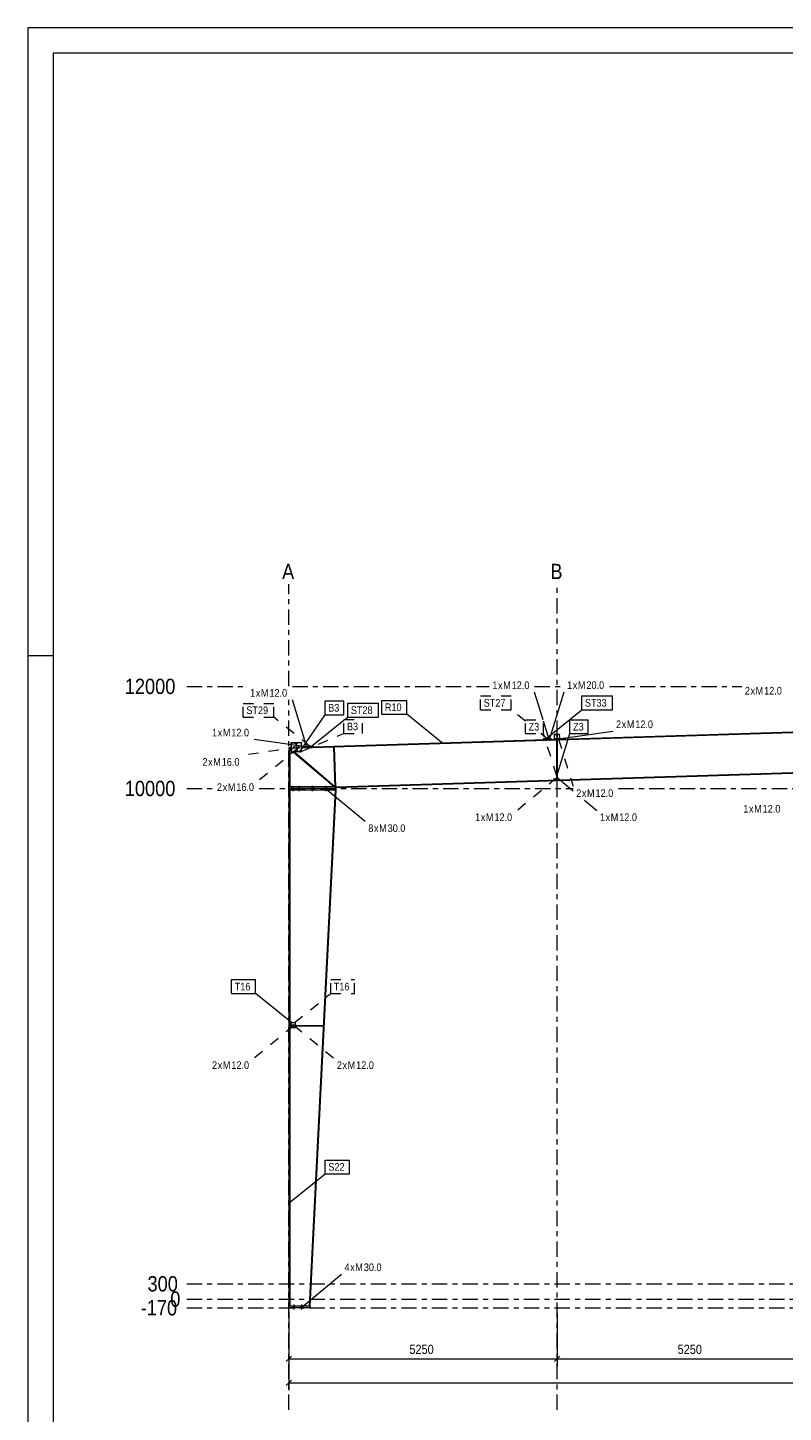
# Model space of a CAD drawing. Header units: millimetres. Extents: x -51 to 559, y -171 to 249.
# Tile 2 of 6: x -51 to 97, y -22 to 249. Entities that reach past the tile are written whole.
import ezdxf

# ---------------------------------------------------------------- set-up
doc = ezdxf.new("R2010")
doc.units = ezdxf.units.MM
for name, pattern in [('XKITLINE00', [0]), ('XKITLINE02', [4, 2, -2]), ('XKITLINE03', [6, 3, -1, 1, -1])]:
    doc.linetypes.add(name, pattern=pattern)
for name, color, linetype, lineweight in [('Arkusz rysunku', 3, 'Continuous', 0), ('Element', 2, 'Continuous', 0), ('Spoina', 1, 'Continuous', 0), ('Wymiar', 4, 'Continuous', 0), ('Znak elementu', 2, 'Continuous', 0), ('Znak śruby', 4, 'Continuous', 0), ('Śruba', 3, 'Continuous', 0)]:
    doc.layers.add(name, color=color, linetype=linetype, lineweight=lineweight)
doc.styles.add('ARIAL', font='ARIAL.TTF')

msp = doc.modelspace()

# ---------------------------------------------------------------- hatches: boundary and pattern name
at = {"layer": 'Śruba'}
for points in [[(50.83, 109.72), (51.03, 109.72), (51.04, 109.62), (50.84, 109.62)], [(50.84, 109.78), (51.15, 109.79), (51.16, 109.63), (50.85, 109.62)], [(50.84, 109.62), (51.04, 109.62), (51.04, 109.46), (50.84, 109.46)], [(50.85, 109.62), (51.16, 109.63), (51.16, 109.47), (50.85, 109.46)], [(52.15, 109.74), (52.29, 109.74), (52.29, 109.66), (52.15, 109.66)], [(52.71, 109.76), (52.85, 109.76), (52.85, 109.68), (52.71, 109.68)], [(3.62, 108.13), (3.42, 108.12), (3.42, 108.22), (3.62, 108.23)], [(3.62, 107.97), (3.43, 107.96), (3.42, 108.12), (3.62, 108.13)], [(3.95, 108.14), (3.75, 108.13), (3.75, 108.23), (3.94, 108.24)], [(3.95, 107.98), (3.75, 107.97), (3.75, 108.13), (3.95, 108.14)], [(52.41, 102.08), (52.41, 102.22), (52.44, 102.22), (52.44, 102.08)], [(52.45, 102.08), (52.45, 102.22), (52.57, 102.22), (52.57, 102.08)], [(0.92, 100), (0.6, 100), (0.6, 100.3), (0.92, 100.3)], [(0.92, 99.7), (0.6, 99.7), (0.6, 100), (0.92, 100)], [(2.12, 100), (1.8, 100), (1.8, 100.3), (2.12, 100.3)], [(2.12, 99.7), (1.8, 99.7), (1.8, 100), (2.12, 100)], [(4.72, 100), (4.4, 100), (4.4, 100.3), (4.72, 100.3)], [(4.72, 99.7), (4.4, 99.7), (4.4, 100), (4.72, 100)], [(7.32, 100), (7, 100), (7, 100.3), (7.32, 100.3)], [(7.32, 99.7), (7, 99.7), (7, 100), (7.32, 100)], [(1.16, -1.7), (0.84, -1.7), (0.84, -1.4), (1.16, -1.4)], [(1.16, -1.7), (0.84, -1.7), (0.84, -1.4), (1.16, -1.4)], [(2.66, -1.7), (2.34, -1.7), (2.34, -1.4), (2.66, -1.4)], [(2.66, -1.7), (2.34, -1.7), (2.34, -1.4), (2.66, -1.4)]]:
    msp.add_hatch(color=256, dxfattribs=at).paths.add_polyline_path(points, flags=17)

# ---------------------------------------------------------------- linework, layer by layer
at = {"layer": 'Arkusz rysunku', "linetype": 'XKITLINE00', "lineweight": 0}
for p, q in [((558.87, 249), (-51.13, 249)), ((-51.13, 249), (-51.13, -171)), ((553.87, 244), (-46.13, 244)), ((-46.13, 244), (-46.13, -166)), ((-46.13, 126), (-51.13, 126))]:
    msp.add_line(p, q, dxfattribs=at)
at = {"layer": 'Element', "linetype": 'XKITLINE00', "lineweight": 0}
for p, q in [((2.46, 107.93), (149.94, 112.59)), ((53, 109.69), (104.5, 111.31)), ((0.44, 108.99), (2.44, 109.05)), ((0.44, 108.99), (2.44, 109.05)), ((0.44, 108.89), (0.44, 108.99)), ((0.44, 108.89), (0.44, 108.99)), ((1.41, 108.92), (0.44, 108.89)), ((1.41, 108.92), (0.44, 108.89)), ((0.46, 108.13), (0.44, 108.89)), ((1.16, 108.9), (0.45, 108.88)), ((0.45, 108.88), (0.5, 107.19)), ((1.42, 108.66), (1.16, 108.9)), ((1.46, 107.22), (1.41, 108.92)), ((1.46, 107.22), (1.41, 108.92)), ((2.44, 108.95), (1.47, 108.92)), ((2.44, 108.95), (1.47, 108.92)), ((1.47, 108.92), (1.53, 107.22)), ((1.47, 108.92), (1.53, 107.22)), ((1.72, 108.92), (1.48, 108.66)), ((2.43, 108.94), (1.72, 108.92)), ((2.49, 107.26), (2.43, 108.94)), ((2.44, 109.05), (2.44, 108.95)), ((2.44, 109.05), (2.44, 108.95)), ((2.47, 108.12), (2.44, 108.95)), ((4.77, 108.16), (50.23, 109.6)), ((49.85, 109.75), (50.34, 109.76)), ((50.18, 109.76), (49.85, 109.75)), ((49.85, 109.59), (49.85, 109.75)), ((49.85, 109.59), (49.85, 109.75)), ((49.85, 109.59), (50.23, 109.6)), ((49.85, 109.59), (50.18, 109.6)), ((50.18, 109.6), (50.18, 109.76)), ((50.18, 109.6), (50.18, 109.76)), ((50.18, 109.65), (50.2, 109.69)), ((50.18, 109.65), (50.2, 109.69)), ((50.2, 109.61), (50.18, 109.65)), ((50.2, 109.61), (50.18, 109.65)), ((50.2, 109.69), (50.26, 109.71)), ((50.2, 109.69), (50.26, 109.71)), ((50.26, 109.59), (50.2, 109.61)), ((50.26, 109.59), (50.2, 109.61)), ((50.26, 109.71), (50.32, 109.69)), ((50.26, 109.71), (50.34, 109.71)), ((50.26, 109.71), (50.32, 109.69)), ((50.32, 109.61), (50.26, 109.59)), ((50.32, 109.61), (50.26, 109.59)), ((50.26, 109.59), (50.71, 109.6)), ((50.32, 109.69), (50.34, 109.65)), ((50.32, 109.69), (50.34, 109.65)), ((50.34, 109.65), (50.32, 109.61)), ((50.34, 109.65), (50.32, 109.61)), ((50.34, 109.76), (50.66, 109.77)), ((50.34, 109.76), (50.66, 109.77)), ((50.34, 109.76), (50.34, 109.6)), ((50.34, 109.6), (50.34, 109.76)), ((50.34, 109.6), (50.67, 109.61)), ((50.67, 109.61), (50.34, 109.6)), ((50.66, 109.77), (51.33, 109.79)), ((50.66, 109.77), (50.67, 109.61)), ((50.66, 109.77), (50.67, 109.61)), ((50.67, 109.61), (51.33, 109.63)), ((50.71, 109.6), (50.73, 109.61)), ((50.73, 109.61), (52, 109.65)), ((51.33, 109.63), (51.33, 109.79)), ((51.97, 110.61), (52.97, 110.65)), ((51.97, 110.61), (52.97, 110.65)), ((51.97, 110.53), (51.97, 110.61)), ((51.97, 110.53), (51.97, 110.61)), ((51.97, 110.53), (52.45, 110.55)), ((51.97, 110.53), (52.45, 110.55)), ((52, 109.73), (51.97, 110.53)), ((52, 109.73), (52.47, 109.75)), ((52, 109.73), (52.47, 109.75)), ((52, 109.65), (52, 109.73)), ((52, 109.65), (52, 109.73)), ((53, 109.69), (52, 109.65)), ((53, 109.69), (52, 109.65)), ((52.47, 109.75), (52.45, 110.55)), ((52.47, 109.75), (52.45, 110.55)), ((52.45, 101.68), (52.45, 109.51)), ((52.45, 109.51), (52.57, 109.51)), ((52.97, 110.57), (52.5, 110.55)), ((52.97, 110.57), (52.5, 110.55)), ((52.5, 110.55), (52.52, 109.75)), ((52.5, 110.55), (52.52, 109.75)), ((52.52, 109.75), (53, 109.77)), ((52.52, 109.75), (53, 109.77)), ((52.57, 101.68), (52.57, 109.51)), ((52.97, 110.65), (52.97, 110.57)), ((52.97, 110.65), (52.97, 110.57)), ((53, 109.77), (52.97, 110.57)), ((53, 109.77), (53, 109.69)), ((53, 109.77), (53, 109.69)), ((0.16, 107.93), (0, 107.93)), ((0, 107.93), (0, 100.3)), ((0.16, 108.02), (0.48, 108.03)), ((0.16, 107.86), (0.16, 108.02)), ((0.16, 107.93), (0.16, 100.3)), ((0.16, 107.86), (0.48, 107.87)), ((0.16, 107.74), (0.26, 107.86)), ((0.16, 107.86), (0.16, 107.86)), ((0.16, 107.74), (0.49, 107.45)), ((0.26, 107.86), (0.49, 107.67)), ((0.46, 108.13), (0.47, 108.13)), ((0.47, 108.03), (0.46, 108.13)), ((0.47, 108.03), (0.48, 108.03)), ((0.49, 107.19), (1.46, 107.22)), ((0.49, 107.19), (1.46, 107.22)), ((0.5, 107.09), (0.49, 107.19)), ((0.5, 107.09), (0.49, 107.19)), ((0.5, 107.19), (1.21, 107.22)), ((2.5, 107.15), (0.5, 107.09)), ((2.5, 107.15), (0.5, 107.09)), ((0.79, 107.2), (0.8, 107.2)), ((0.91, 107.1), (8.91, 100.3)), ((1.03, 107.21), (1.03, 107.2)), ((1.15, 107.11), (9.01, 100.42)), ((1.21, 107.22), (1.45, 107.47)), ((1.52, 107.48), (1.78, 107.23)), ((1.53, 107.22), (2.49, 107.25)), ((1.53, 107.22), (2.49, 107.25)), ((1.78, 107.23), (2.49, 107.26)), ((2.47, 108.09), (2.46, 108.19)), ((2.46, 108.19), (2.46, 108.19)), ((2.46, 108.09), (3.74, 108.13)), ((2.46, 108.09), (2.47, 108.09)), ((2.49, 107.25), (2.5, 107.15)), ((2.49, 107.25), (2.5, 107.15)), ((3.29, 108.22), (3.62, 108.23)), ((3.3, 108.12), (3.29, 108.22)), ((3.31, 108.12), (3.31, 108.22)), ((3.48, 108.12), (3.48, 108.22)), ((4.23, 108.25), (3.62, 108.23)), ((3.62, 108.13), (3.62, 108.23)), ((3.62, 108.13), (3.62, 108.23)), ((3.62, 108.23), (3.62, 108.23)), ((4.42, 108.15), (3.74, 108.13)), ((3.79, 108.23), (3.81, 108.24)), ((3.81, 108.24), (4.13, 108.25)), ((3.81, 108.24), (3.82, 108.23)), ((4.11, 108.24), (4.13, 108.25)), ((4.12, 108.14), (4.13, 108.13)), ((4.13, 108.25), (4.5, 108.27)), ((4.13, 108.13), (4.5, 108.15)), ((4.23, 108.15), (4.23, 108.25)), ((4.42, 108.25), (4.23, 108.25)), ((4.23, 108.15), (4.23, 108.25)), ((4.42, 108.25), (4.23, 108.25)), ((4.23, 108.15), (4.42, 108.15)), ((4.42, 108.15), (4.42, 108.25)), ((4.42, 108.15), (4.42, 108.25)), ((4.42, 108.2), (4.44, 108.25)), ((4.42, 108.2), (4.44, 108.25)), ((4.44, 108.16), (4.42, 108.2)), ((4.44, 108.16), (4.42, 108.2)), ((4.44, 108.25), (4.5, 108.27)), ((4.44, 108.25), (4.5, 108.27)), ((4.5, 108.15), (4.44, 108.16)), ((4.5, 108.15), (4.44, 108.16)), ((4.5, 108.27), (4.55, 108.25)), ((4.5, 108.27), (4.55, 108.25)), ((4.55, 108.16), (4.5, 108.15)), ((4.55, 108.16), (4.5, 108.15)), ((4.77, 108.26), (4.53, 108.26)), ((4.77, 108.16), (4.53, 108.16)), ((4.55, 108.25), (4.58, 108.21)), ((4.55, 108.25), (4.58, 108.21)), ((4.58, 108.21), (4.55, 108.16)), ((4.58, 108.21), (4.55, 108.16)), ((4.58, 108.16), (4.58, 108.26)), ((4.58, 108.16), (4.58, 108.26)), ((4.58, 108.26), (4.77, 108.26)), ((4.77, 108.16), (4.58, 108.16)), ((4.77, 108.26), (4.77, 108.16)), ((4.77, 108.26), (4.77, 108.16)), ((8.77, 108.12), (8.93, 108.13)), ((9.02, 100.3), (8.77, 108.12)), ((9.18, 100.31), (8.93, 108.13)), ((9.27, 100.3), (150.19, 104.73)), ((150.2, 104.57), (9.27, 100.14)), ((8.91, 100.3), (9.01, 100.42)), ((51.84, 101.85), (51.84, 101.88)), ((51.84, 101.88), (52.41, 101.88)), ((51.84, 101.85), (51.84, 101.88)), ((51.84, 101.88), (52.41, 101.88)), ((51.84, 101.85), (52.44, 101.85)), ((51.84, 101.85), (52.44, 101.85)), ((52.41, 101.88), (52.41, 102.45)), ((52.41, 102.45), (52.44, 102.45)), ((52.41, 101.88), (52.41, 102.45)), ((52.41, 102.45), (52.44, 102.45)), ((52.44, 101.85), (52.44, 102.45)), ((52.44, 101.85), (52.44, 102.45)), ((52.45, 101.68), (52.57, 101.68)), ((0.16, 100.3), (0, 100.3)), ((0.16, 99.7), (0, 99.7)), ((0, 99.7), (0, -1.4)), ((9.27, 100.3), (0.04, 100.3)), ((0.04, 100), (0.04, 100.3)), ((9.27, 100), (0.04, 100)), ((9.27, 100), (0.04, 100)), ((0.04, 99.7), (0.04, 100)), ((9.27, 99.7), (0.04, 99.7)), ((0.16, 99.7), (0.16, -1.4)), ((9.02, 99.7), (3.94, -1.39)), ((9.18, 99.69), (4.1, -1.4)), ((9.02, 100.3), (9.18, 100.31)), ((9.18, 99.69), (9.02, 99.7)), ((9.27, 100.14), (9.27, 100.3)), ((9.27, 100), (9.27, 100.3)), ((9.27, 99.7), (9.27, 100)), ((0.16, 53.49), (0.16, 53.59)), ((0.16, 53.59), (0.25, 53.59)), ((0.16, 53.49), (0.3, 53.49)), ((0.25, 53.59), (0.25, 53.69)), ((0.25, 53.69), (1.35, 53.69)), ((0.25, 53.59), (0.25, 53.69)), ((0.25, 53.69), (1.35, 53.69)), ((0.25, 53.59), (1.35, 53.59)), ((0.25, 53.59), (1.35, 53.59)), ((0.3, 53.69), (0.3, 54.14)), ((0.3, 54.14), (1.3, 54.14)), ((0.3, 53.69), (0.3, 54.14)), ((0.3, 54.14), (1.3, 54.14)), ((0.34, 53.69), (0.3, 53.69)), ((0.34, 53.69), (0.3, 53.69)), ((0.3, 53.14), (0.3, 53.59)), ((0.3, 53.59), (0.34, 53.59)), ((0.3, 53.14), (0.3, 53.59)), ((0.3, 53.59), (0.34, 53.59)), ((1.3, 53.14), (0.3, 53.14)), ((1.3, 53.14), (0.3, 53.14)), ((1.26, 54.1), (0.34, 54.1)), ((0.34, 54.1), (0.34, 53.69)), ((1.26, 54.1), (0.34, 54.1)), ((0.34, 54.1), (0.34, 53.69)), ((0.34, 53.59), (0.34, 53.18)), ((0.34, 53.59), (0.34, 53.18)), ((0.34, 53.18), (1.26, 53.18)), ((0.34, 53.18), (1.26, 53.18)), ((1.26, 53.69), (1.26, 54.1)), ((1.26, 53.69), (1.26, 54.1)), ((1.26, 53.69), (1.3, 53.69)), ((1.26, 53.69), (1.3, 53.69)), ((1.3, 53.59), (1.26, 53.59)), ((1.26, 53.59), (1.26, 53.18)), ((1.3, 53.59), (1.26, 53.59)), ((1.26, 53.59), (1.26, 53.18)), ((1.3, 53.69), (1.3, 54.14)), ((1.3, 53.69), (1.3, 54.14)), ((1.3, 53.59), (1.3, 53.14)), ((1.3, 53.59), (1.3, 53.14)), ((1.3, 53.49), (6.7, 53.49)), ((1.35, 53.59), (1.35, 53.69)), ((1.35, 53.59), (1.35, 53.69)), ((1.35, 53.59), (6.7, 53.59)), ((6.7, 53.49), (6.7, 53.59)), ((0.16, -1.4), (0, -1.4)), ((4.19, -1.4), (0.04, -1.4)), ((0.04, -1.7), (0.04, -1.4)), ((4.19, -1.7), (0.04, -1.7)), ((4.1, -1.4), (3.94, -1.39)), ((3.94, -1.4), (3.94, -1.39)), ((4.19, -1.7), (4.19, -1.4))]:
    msp.add_line(p, q, dxfattribs=at)
at = {"layer": 'Spoina', "linetype": 'XKITLINE03', "lineweight": 0}
for p, q in [((0, 120.07), (0, 140)), ((52.5, -21.7), (52.5, 140)), ((-20, 120), (-8.2, 120)), ((0.68, 120), (39.22, 120)), ((48.09, 120), (53.85, 120)), ((62.72, 120), (88.63, 120)), ((0, -21.7), (0, 117.37)), ((-20, 100), (-14.68, 100)), ((-5.81, 100), (55.63, 100)), ((64.5, 100), (190.52, 100)), ((-20, 3), (440, 3)), ((-20, 0), (440, 0)), ((-20, -1.7), (440, -1.7))]:
    msp.add_line(p, q, dxfattribs=at)
at = {"layer": 'Wymiar', "linetype": 'XKITLINE00', "lineweight": 0}
for p, q in [((0, -2.4), (0, -17.84)), ((0, -2.7), (0, -13.14)), ((52.5, -2.7), (52.5, -13.14)), ((52.5, -2.7), (52.5, -13.14)), ((0.51, -11.19), (-0.51, -12.21)), ((0, -11.7), (52.5, -11.7)), ((53.01, -11.19), (51.99, -12.21)), ((53.01, -11.19), (51.99, -12.21)), ((52.5, -11.7), (105, -11.7)), ((0.51, -15.89), (-0.51, -16.91)), ((0, -16.4), (420, -16.4))]:
    msp.add_line(p, q, dxfattribs=at)
at = {"layer": 'Znak elementu', "linetype": 'XKITLINE02', "lineweight": 0}
for p, q in [((-8.93, 116.67), (-2.95, 116.67)), ((-8.93, 113.97), (-8.93, 116.67)), ((-2.95, 113.97), (-2.95, 116.67)), ((37.52, 118.13), (43.5, 118.13)), ((37.52, 115.43), (37.52, 118.13)), ((43.5, 115.43), (43.5, 118.13)), ((-8.93, 113.97), (-2.95, 113.97)), ((4.12, 108.25), (-2.95, 113.97)), ((37.52, 115.43), (43.5, 115.43)), ((46.3, 113.17), (43.5, 115.43)), ((10.75, 113.49), (14.4, 113.49)), ((10.75, 110.79), (10.75, 113.49)), ((14.4, 110.79), (14.4, 113.49)), ((46.3, 113.45), (49.83, 113.45)), ((46.3, 110.75), (46.3, 113.45)), ((49.83, 110.75), (49.83, 113.45)), ((2.09, 107.14), (10.75, 110.79)), ((10.75, 110.79), (14.4, 110.79)), ((46.3, 110.75), (49.83, 110.75)), ((50.57, 109.71), (49.29, 110.75)), ((52.42, 102.44), (49.83, 110.75)), ((8.17, 62.56), (12.81, 62.56)), ((8.17, 59.86), (8.17, 62.56)), ((12.81, 59.86), (12.81, 62.56)), ((1.1, 54.14), (8.17, 59.86)), ((8.17, 59.86), (12.81, 59.86))]:
    msp.add_line(p, q, dxfattribs=at)
at = {"layer": 'Znak elementu', "linetype": 'XKITLINE00', "lineweight": 0}
for p, q in [((7.09, 117.15), (10.74, 117.15)), ((7.09, 114.45), (7.09, 117.15)), ((10.74, 114.45), (10.74, 117.15)), ((11.52, 116.68), (17.5, 116.68)), ((11.52, 113.98), (11.52, 116.68)), ((17.5, 113.98), (17.5, 116.68)), ((18.18, 117.26), (23.05, 117.26)), ((18.18, 114.56), (18.18, 117.26)), ((23.05, 114.56), (23.05, 117.26)), ((57.33, 118.13), (63.31, 118.13)), ((57.33, 115.43), (57.33, 118.13)), ((63.31, 115.43), (63.31, 118.13)), ((2.09, 107.14), (7.09, 114.45)), ((7.09, 114.45), (10.74, 114.45)), ((10.92, 113.49), (11.52, 113.98)), ((11.52, 113.98), (17.5, 113.98)), ((18.18, 114.56), (23.05, 114.56)), ((30.12, 108.84), (23.05, 114.56)), ((50.26, 109.71), (57.33, 115.43)), ((57.33, 115.43), (63.31, 115.43)), ((4.45, 108.26), (10.75, 113.36)), ((55.01, 113.45), (58.55, 113.45)), ((55.01, 110.75), (55.01, 113.45)), ((58.55, 110.75), (58.55, 113.45)), ((52.42, 102.44), (55.01, 110.75)), ((55.01, 110.75), (58.55, 110.75)), ((-11.21, 62.56), (-6.57, 62.56)), ((-11.21, 59.86), (-11.21, 62.56)), ((-6.57, 59.86), (-6.57, 62.56)), ((-11.21, 59.86), (-6.57, 59.86)), ((0.5, 54.14), (-6.57, 59.86)), ((7.11, 27.24), (11.87, 27.24)), ((7.11, 24.54), (7.11, 27.24)), ((11.87, 24.54), (11.87, 27.24)), ((0.03, 18.82), (7.11, 24.54)), ((7.11, 24.54), (11.87, 24.54))]:
    msp.add_line(p, q, dxfattribs=at)
at = {"layer": 'Znak śruby', "linetype": 'XKITLINE00', "lineweight": 0}
for p, q in [((3.52, 108.09), (0.68, 117.37)), ((49.75, 113.45), (48.09, 118.87)), ((51, 109.62), (53.85, 118.9)), ((50.94, 109.59), (49.83, 113.18)), ((52.78, 109.72), (63.41, 111.22)), ((3.85, 108.1), (-6.78, 109.6)), ((52.49, 102.15), (55.63, 99.55)), ((7.16, 100), (14.94, 93.57)), ((57.82, 97.74), (60.27, 95.72)), ((2.5, -1.55), (10.28, 4.88))]:
    msp.add_line(p, q, dxfattribs=at)
at = {"layer": 'Znak śruby', "linetype": 'XKITLINE02', "lineweight": 0}
for p, q in [((52.78, 109.72), (55.63, 100.44)), ((1.97, 108.05), (-8.66, 106.55)), ((1.97, 108.05), (-5.81, 101.62)), ((52.49, 102.15), (44.71, 95.72)), ((1, 53.59), (-6.78, 47.17)), ((1, 53.59), (8.78, 47.17))]:
    msp.add_line(p, q, dxfattribs=at)
at = {"layer": 'Śruba', "linetype": 'XKITLINE00', "lineweight": 0}
for p, q in [((50.83, 109.72), (50.84, 109.62)), ((50.84, 109.78), (50.85, 109.62)), ((50.84, 109.62), (50.84, 109.46)), ((50.85, 109.62), (50.85, 109.46)), ((50.93, 109.82), (50.94, 109.37)), ((50.99, 109.92), (51.01, 109.32)), ((51.03, 109.72), (51.04, 109.62)), ((51.04, 109.62), (51.04, 109.46)), ((51.15, 109.79), (51.16, 109.63)), ((51.16, 109.63), (51.16, 109.47)), ((52.15, 109.66), (52.15, 109.74)), ((52.22, 109.55), (52.22, 109.85)), ((52.29, 109.66), (52.29, 109.74)), ((52.71, 109.68), (52.71, 109.76)), ((52.78, 109.57), (52.77, 109.87)), ((52.85, 109.68), (52.85, 109.76)), ((3.42, 108.22), (3.42, 108.12)), ((3.42, 108.12), (3.43, 107.96)), ((3.52, 108.32), (3.53, 107.87)), ((3.62, 108.23), (3.62, 108.13)), ((3.62, 108.13), (3.62, 107.97)), ((3.75, 108.23), (3.75, 108.13)), ((3.75, 108.13), (3.75, 107.97)), ((3.84, 108.33), (3.86, 107.88)), ((3.94, 108.24), (3.95, 108.14)), ((3.95, 108.14), (3.95, 107.98)), ((0.76, 100.55), (0.76, 99.45)), ((1.96, 100.55), (1.96, 99.45)), ((4.56, 100.55), (4.56, 99.45)), ((7.16, 100.55), (7.16, 99.45)), ((52.29, 102.15), (52.69, 102.15)), ((52.41, 102.22), (52.44, 102.22)), ((52.41, 102.08), (52.44, 102.08)), ((52.45, 102.22), (52.57, 102.22)), ((52.45, 102.08), (52.57, 102.08)), ((0.6, 100.3), (0.6, 100)), ((0.6, 100), (0.6, 99.7)), ((0.92, 100.3), (0.92, 100)), ((0.92, 100), (0.92, 99.7)), ((1.8, 100.3), (1.8, 100)), ((1.8, 100), (1.8, 99.7)), ((2.12, 100.3), (2.12, 100)), ((2.12, 100), (2.12, 99.7)), ((4.4, 100.3), (4.4, 100)), ((4.4, 100), (4.4, 99.7)), ((4.72, 100.3), (4.72, 100)), ((4.72, 100), (4.72, 99.7)), ((7, 100.3), (7, 100)), ((7, 100), (7, 99.7)), ((7.32, 100.3), (7.32, 100)), ((7.32, 100), (7.32, 99.7)), ((0.84, -1.7), (0.84, -1.4)), ((0.84, -1.7), (0.84, -1.4)), ((1, -2.07), (1, -1.03)), ((1, -2.07), (1, -1.03)), ((1.16, -1.7), (1.16, -1.4)), ((1.16, -1.7), (1.16, -1.4)), ((2.34, -1.7), (2.34, -1.4)), ((2.34, -1.7), (2.34, -1.4)), ((2.5, -2.07), (2.5, -1.03)), ((2.5, -2.07), (2.5, -1.03)), ((2.66, -1.7), (2.66, -1.4)), ((2.66, -1.7), (2.66, -1.4))]:
    msp.add_line(p, q, dxfattribs=at)
at = {"layer": 'Śruba', "linetype": 'XKITLINE02', "lineweight": 0}
for p, q in [((52.15, 109.66), (52.15, 109.74)), ((52.22, 109.55), (52.22, 109.85)), ((52.29, 109.66), (52.29, 109.74)), ((52.71, 109.68), (52.71, 109.76)), ((52.78, 109.57), (52.77, 109.87)), ((52.85, 109.68), (52.85, 109.76)), ((0.88, 108.04), (0.87, 108.14)), ((0.88, 108.04), (0.87, 108.14)), ((0.88, 107.88), (0.88, 108.04)), ((0.88, 107.88), (0.88, 108.04)), ((0.98, 107.76), (0.96, 108.26)), ((0.98, 107.76), (0.96, 108.26)), ((1.06, 108.05), (1.05, 108.15)), ((1.06, 108.05), (1.05, 108.15)), ((1.06, 107.89), (1.06, 108.05)), ((1.06, 107.89), (1.06, 108.05)), ((1.88, 108.07), (1.87, 108.17)), ((1.88, 108.07), (1.87, 108.17)), ((1.88, 107.91), (1.88, 108.07)), ((1.88, 107.91), (1.88, 108.07)), ((1.98, 107.8), (1.96, 108.3)), ((1.98, 107.8), (1.96, 108.3)), ((2.06, 108.08), (2.05, 108.18)), ((2.06, 108.08), (2.05, 108.18)), ((2.06, 107.92), (2.06, 108.08)), ((2.06, 107.92), (2.06, 108.08)), ((0.76, 100.55), (0.76, 99.45)), ((1.96, 100.55), (1.96, 99.45)), ((4.56, 100.55), (4.56, 99.45)), ((7.16, 100.55), (7.16, 99.45)), ((52.29, 102.15), (52.69, 102.15)), ((52.41, 102.22), (52.44, 102.22)), ((52.41, 102.08), (52.44, 102.08)), ((52.45, 102.22), (52.57, 102.22)), ((52.45, 102.08), (52.57, 102.08)), ((0.6, 100.3), (0.6, 100)), ((0.6, 100), (0.6, 99.7)), ((0.92, 100.3), (0.92, 100)), ((0.92, 100), (0.92, 99.7)), ((1.8, 100.3), (1.8, 100)), ((1.8, 100), (1.8, 99.7)), ((2.12, 100.3), (2.12, 100)), ((2.12, 100), (2.12, 99.7)), ((4.4, 100.3), (4.4, 100)), ((4.4, 100), (4.4, 99.7)), ((4.72, 100.3), (4.72, 100)), ((4.72, 100), (4.72, 99.7)), ((7, 100.3), (7, 100)), ((7, 100), (7, 99.7)), ((7.32, 100.3), (7.32, 100)), ((7.32, 100), (7.32, 99.7)), ((0.53, 53.69), (0.53, 53.59)), ((0.53, 53.69), (0.53, 53.59)), ((0.53, 53.59), (0.53, 53.49)), ((0.53, 53.59), (0.53, 53.49)), ((0.6, 53.79), (0.6, 53.39)), ((0.6, 53.79), (0.6, 53.39)), ((0.67, 53.69), (0.67, 53.59)), ((0.67, 53.69), (0.67, 53.59)), ((0.67, 53.59), (0.67, 53.49)), ((0.67, 53.59), (0.67, 53.49)), ((0.93, 53.69), (0.93, 53.59)), ((0.93, 53.69), (0.93, 53.59)), ((0.93, 53.59), (0.93, 53.49)), ((0.93, 53.59), (0.93, 53.49)), ((1, 53.79), (1, 53.39)), ((1, 53.79), (1, 53.39)), ((1.07, 53.69), (1.07, 53.59)), ((1.07, 53.69), (1.07, 53.59)), ((1.07, 53.59), (1.07, 53.49)), ((1.07, 53.59), (1.07, 53.49))]:
    msp.add_line(p, q, dxfattribs=at)

# ---------------------------------------------------------------- texts
at = {"layer": 'Spoina', "style": 'ARIAL', "width": 0.85}
for s, p in [('A', (-1.33, 141)), ('B', (51.17, 141)), ('12000', (-32.13, 118.5)), ('10000', (-32.13, 98.5)), ('300', (-27.68, 1.5)), ('0', (-23.23, -1.5)), ('-170', (-29.01, -3.2))]:
    msp.add_text(s, height=3, dxfattribs=at).set_placement(p)
at = {"layer": 'Wymiar', "style": 'ARIAL', "width": 0.85}
for p in [(23.58, -10.74), (76.08, -10.74)]:
    msp.add_text('5250', height=1.8, dxfattribs=at).set_placement(p)
at = {"layer": 'Znak elementu', "style": 'ARIAL', "width": 0.85}
for s, p in [('R10', (18.78, 115.16)), ('ST27', (38.12, 116.03)), ('ST33', (57.93, 116.03)), ('ST29', (-8.33, 114.57)), ('B3', (7.69, 115.05)), ('ST28', (12.12, 114.58)), ('B3', (11.35, 111.39)), ('Z3', (46.9, 111.35)), ('Z3', (55.61, 111.35)), ('T16', (-10.61, 60.46)), ('T16', (8.77, 60.46)), ('S22', (7.71, 25.14))]:
    msp.add_text(s, height=1.5, dxfattribs=at).set_placement(p)
at = {"layer": 'Znak śruby', "style": 'ARIAL', "width": 0.85}
for s, p in [('1', (-7.6, 117.97)), ('M', (-5.48, 117.97)), ('12.0', (-3.82, 117.97)), ('1', (39.82, 119.47)), ('x', (40.93, 119.47)), ('M', (41.93, 119.47)), ('12.0', (43.6, 119.47)), ('1', (54.45, 119.5)), ('x', (55.56, 119.5)), ('M', (56.56, 119.5)), ('20.0', (58.23, 119.5)), ('2', (89.23, 118.4)), ('x', (90.34, 118.4)), ('M', (91.34, 118.4)), ('12.0', (93.01, 118.4)), ('x', (-6.49, 117.97)), ('1', (-15.05, 110.2)), ('x', (-13.94, 110.2)), ('M', (-12.94, 110.2)), ('12.0', (-11.27, 110.2)), ('2', (64.01, 111.82)), ('x', (65.12, 111.82)), ('M', (66.12, 111.82)), ('12.0', (67.78, 111.82)), ('2', (-16.93, 104.45)), ('M', (-14.82, 104.45)), ('16.0', (-13.15, 104.45)), ('x', (-15.82, 104.45)), ('2', (-14.08, 99.52)), ('x', (-12.97, 99.52)), ('M', (-11.97, 99.52)), ('16.0', (-10.3, 99.52)), ('2', (56.23, 98.34)), ('x', (57.34, 98.34)), ('M', (58.34, 98.34)), ('12.0', (60.01, 98.34)), ('1', (36.44, 93.62)), ('M', (38.55, 93.62)), ('12.0', (40.22, 93.62)), ('1', (60.87, 93.62)), ('M', (62.98, 93.62)), ('12.0', (64.65, 93.62)), ('1', (88.94, 95.27)), ('x', (90.05, 95.27)), ('M', (91.05, 95.27)), ('12.0', (92.72, 95.27)), ('8', (15.54, 91.47)), ('x', (16.65, 91.47)), ('M', (17.65, 91.47)), ('30.0', (19.32, 91.47)), ('x', (37.55, 93.62)), ('x', (61.98, 93.62)), ('2', (-15.05, 45.07)), ('x', (-13.94, 45.07)), ('M', (-12.94, 45.07)), ('12.0', (-11.27, 45.07)), ('2', (9.38, 45.07)), ('x', (10.49, 45.07)), ('M', (11.49, 45.07)), ('12.0', (13.16, 45.07)), ('4', (10.88, 5.48)), ('x', (11.99, 5.48)), ('M', (12.99, 5.48)), ('30.0', (14.66, 5.48))]:
    msp.add_text(s, height=1.5, dxfattribs=at).set_placement(p)

doc.saveas('drawing.dxf')
